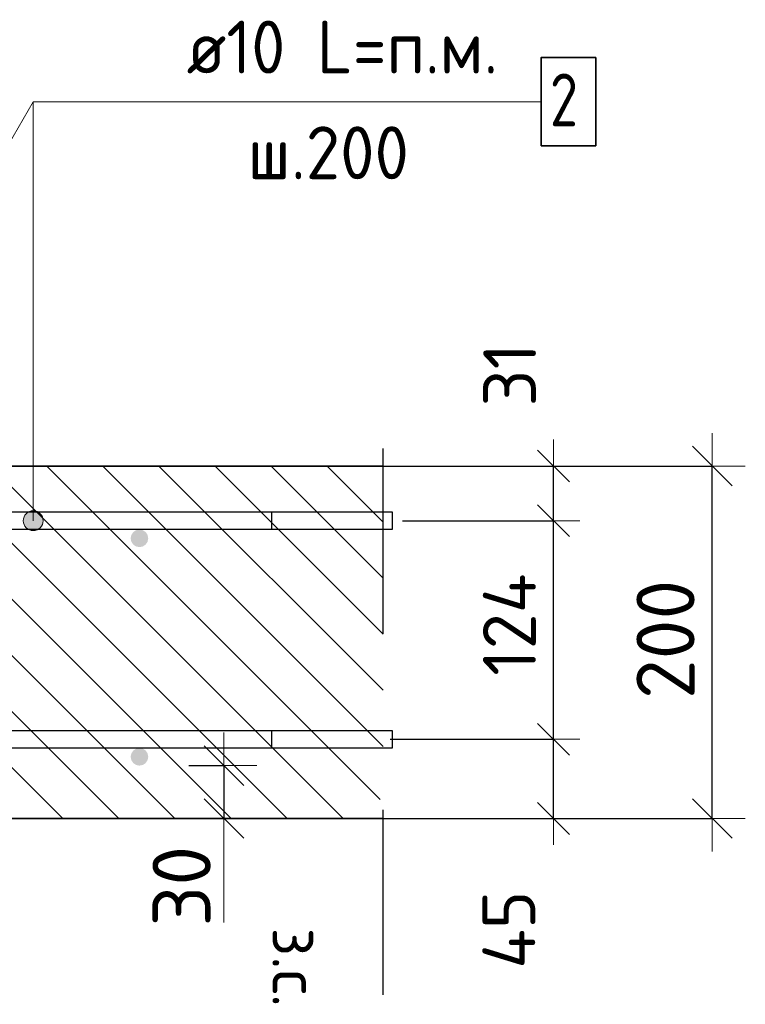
# Model space of a CAD drawing. Header units: metres. Extents: x -38 to 102, y -15 to 21.
# Tile 115 of 229: x 88.849 to 89.26, y -4.401 to -3.843. Entities that reach past the tile are written whole.
import ezdxf

# ---------------------------------------------------------------- set-up
doc = ezdxf.new("R2010")
doc.units = ezdxf.units.M
doc.header["$PDMODE"] = 65
doc.linetypes.add('______4', pattern=[0.135, 0.105, -0.03])
for name, color, linetype, lineweight in [('XR$4$Арм. стержнями верхней зоны', 180, 'Continuous', 35), ('XR$4$Арм. стержнями нижней зоны', 180, 'Continuous', 35), ('XR$4$Арм.стержн. Арматура края', 96, 'Continuous', 35), ('XR$4$ВК__отв в полу 1-2 эт', 220, 'Continuous', 25), ('XR$4$Размерная линия (1)', 7, 'Continuous', 13), ('XR$4$Размерная линия_ общее', 7, 'Continuous', 13), ('XR$6$Арм. стержнями верхней зоны', 180, 'Continuous', 35), ('XR$6$Арм. стержнями нижней зоны', 180, 'Continuous', 35), ('XR$6$Арм.стержн. Арматура края', 96, 'Continuous', 35), ('XR$6$ВК__отв в полу 1-2 эт', 220, 'Continuous', 25), ('XR$6$Размерная линия (1)', 7, 'Continuous', 13), ('XR$6$Размерная линия_ общее', 7, 'Continuous', 13)]:
    doc.layers.add(name, color=color, linetype=linetype, lineweight=lineweight)
doc.styles.add('ISOCPEUR', font='txt')
doc.dimstyles.new('DIMSTYLE_11', dxfattribs={"dimtxt": 0.033, "dimasz": 0.0375, "dimexe": 0, "dimexo": 0, "dimgap": 0.0165, "dimtad": 2, "dimdec": 0, "dimlfac": 1000, "dimrnd": 1, "dimzin": 12, "dimdsep": 46, "dimtxsty": 'ISOCPEUR', "dimblk1": 'ALL_ML_STRICH', "dimblk2": 'ALL_ML_STRICH', "dimsah": 1, "dimcen": 0, "dimclrd": 7, "dimclre": 256, "dimclrt": 7, "dimadec": 0, "dimazin": 0, "dimtfac": 1, "dimtdec": 0, "dimtix": 1, "dimtmove": 2, "dimatfit": 3, "dimfxl": 0, "dimtvp": 1.2, "dimtzin": 0, "dimlwd": 0, "dimlwe": -3, "dimarcsym": 0})
doc.dimstyles.new('DIMSTYLE_12', dxfattribs={"dimtxt": 0.03, "dimasz": 0.03, "dimexe": 0, "dimexo": 0, "dimgap": 0.015, "dimtad": 2, "dimdec": 0, "dimlfac": 1000, "dimrnd": 1, "dimzin": 12, "dimdsep": 46, "dimtxsty": 'ISOCPEUR', "dimblk1": 'ALL_ML_STRICH', "dimblk2": 'ALL_ML_STRICH', "dimsah": 1, "dimcen": 0, "dimclrd": 7, "dimclre": 256, "dimclrt": 7, "dimadec": 0, "dimazin": 0, "dimtfac": 1, "dimtdec": 0, "dimtix": 1, "dimtmove": 2, "dimatfit": 3, "dimfxl": 0, "dimtzin": 0, "dimlwd": 0, "dimlwe": -3, "dimarcsym": 0})
doc.dimstyles.new('DIMSTYLE_14', dxfattribs={"dimtxt": 0.03, "dimasz": 0.03, "dimexe": 0, "dimexo": 0, "dimgap": 0.015, "dimtad": 2, "dimdec": 0, "dimlfac": 1000, "dimrnd": 1, "dimzin": 12, "dimdsep": 46, "dimtxsty": 'ISOCPEUR', "dimblk1": 'ALL_ML_STRICH', "dimblk2": 'ALL_ML_STRICH', "dimsah": 1, "dimcen": 0, "dimclrd": 7, "dimclre": 256, "dimclrt": 7, "dimadec": 0, "dimazin": 0, "dimtfac": 1, "dimtdec": 0, "dimtix": 1, "dimtmove": 2, "dimatfit": 3, "dimfxl": 0, "dimtvp": 1.2, "dimtzin": 0, "dimlwd": 0, "dimlwe": -3, "dimarcsym": 0})
doc.dimstyles.new('DIMSTYLE_8', dxfattribs={"dimtxt": 0.033, "dimasz": 0.0375, "dimexe": 0, "dimexo": 0, "dimgap": 0.0165, "dimtad": 2, "dimdec": 0, "dimlfac": 1000, "dimrnd": 1, "dimzin": 12, "dimdsep": 46, "dimtxsty": 'ISOCPEUR', "dimblk1": 'ALL_ML_STRICH', "dimblk2": 'ALL_ML_STRICH', "dimsah": 1, "dimcen": 0, "dimclrd": 7, "dimclre": 256, "dimclrt": 7, "dimadec": 0, "dimazin": 0, "dimtfac": 1, "dimtdec": 0, "dimtix": 1, "dimtmove": 2, "dimatfit": 3, "dimfxl": 0, "dimtzin": 0, "dimlwd": 0, "dimlwe": -3, "dimarcsym": 0})
pattern_1 = [(135, (0, 0), (-0.031819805, -0.031819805), [0.4, -0.05, 0, -0.05]), (135, (-0.01591, -0.01591), (-0.031819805, -0.031819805), [0.8, -0.1, 0.1, -0.1])]

# ---------------------------------------------------------------- blocks, each defined once
blk = doc.blocks.new('ALL_ML_STRICH')
at = {"color": 0, "linetype": 'ByBlock', "lineweight": -2}
for p, q in [((0, -0.5), (0, 0.5)), ((-0.3, -0.3), (0.3, 0.3)), ((-1, 0), (0.5, 0))]:
    blk.add_line(p, q, dxfattribs=at)
blk = doc.blocks.new('*D311')
at = {"layer": 'DEFPOINTS', "color": 7, "linetype": 'Continuous', "lineweight": 13, "transparency": 33554687}
for p in [(89.03475, -4.09585), (89.03475, -4.29585), (89.24133, -4.29585)]:
    blk.add_point(p, dxfattribs=at)
at = {"layer": 'XR$4$Размерная линия_ общее', "color": 253, "linetype": 'Continuous', "lineweight": -2, "true_color": 0xa0a0a0, "transparency": 33554687}
for p, q in [((89.05475, -4.09585), (89.24133, -4.09585)), ((89.05475, -4.29585), (89.24133, -4.29585))]:
    blk.add_line(p, q, dxfattribs=at)
at = {"layer": 'XR$4$Размерная линия_ общее', "color": 7, "linetype": 'Continuous', "lineweight": -2, "transparency": 33554687}
blk.add_line((89.24133, -4.29585), (89.24133, -4.09585), dxfattribs=at)
at = {"layer": 'XR$4$Размерная линия_ общее', "color": 7, "linetype": 'Continuous', "lineweight": 13, "transparency": 33554687, "xscale": 0.0375, "yscale": 0.0375, "zscale": 0.0375}
for p, rotation in [((89.24133, -4.09585), 90), ((89.24133, -4.29585), 270)]:
    blk.add_blockref('ALL_ML_STRICH', p, dxfattribs=dict(at, rotation=rotation))
at = {"layer": 'XR$4$Размерная линия_ общее', "color": 7, "linetype": 'Continuous', "lineweight": 13, "transparency": 33554687, "insert": (89.21483, -4.1942), "char_height": 0.033, "width": 0.099, "attachment_point": 5, "rotation": 90, "style": 'ISOCPEUR'}
blk.add_mtext('\\A1;{200}', dxfattribs=at)
blk = doc.blocks.new('*D369')
at = {"layer": 'DEFPOINTS', "color": 7, "linetype": 'Continuous', "lineweight": 13, "transparency": 33554687}
for p in [(88.9244, -4.26585), (88.96439, -4.26585), (88.9244, -4.29585)]:
    blk.add_point(p, dxfattribs=at)
at = {"layer": 'XR$4$Размерная линия_ общее', "color": 253, "linetype": 'Continuous', "lineweight": -2, "true_color": 0xa0a0a0, "transparency": 33554687}
for p, q in [((88.9444, -4.26585), (88.96439, -4.26585)), ((88.9444, -4.29585), (88.96439, -4.29585))]:
    blk.add_line(p, q, dxfattribs=at)
at = {"layer": 'XR$4$Размерная линия_ общее', "color": 7, "linetype": 'Continuous', "lineweight": -2, "transparency": 33554687}
blk.add_line((88.96439, -4.26585), (88.96439, -4.29585), dxfattribs=at)
at = {"layer": 'XR$4$Размерная линия_ общее', "color": 7, "linetype": 'Continuous', "lineweight": 13, "transparency": 33554687, "xscale": 0.0375, "yscale": 0.0375, "zscale": 0.0375}
for p, rotation in [((88.96439, -4.26585), 90), ((88.96439, -4.29585), 270)]:
    blk.add_blockref('ALL_ML_STRICH', p, dxfattribs=dict(at, rotation=rotation))
at = {"layer": 'XR$4$Размерная линия_ общее', "color": 7, "linetype": 'Continuous', "lineweight": 13, "transparency": 33554687, "insert": (88.94039, -4.33427), "char_height": 0.033, "width": 0.066, "attachment_point": 5, "rotation": 90, "style": 'ISOCPEUR'}
blk.add_mtext('\\A1;{30}', dxfattribs=at)
at = {"layer": 'XR$4$Размерная линия_ общее', "color": 7, "linetype": 'Continuous', "lineweight": 13, "transparency": 33554687, "insert": (89.01893, -4.35775), "char_height": 0.027, "width": 0.00135, "attachment_point": 1, "rotation": 270, "line_spacing_factor": 0.60241, "style": 'ISOCPEUR'}
blk.add_mtext('з.с.', dxfattribs=at)
blk = doc.blocks.new('*D514')
at = {"layer": 'DEFPOINTS', "color": 7, "linetype": 'Continuous', "lineweight": 13, "transparency": 33554687}
for p in [(89.03864, -4.25085), (89.05149, -4.29585), (89.1513, -4.29585)]:
    blk.add_point(p, dxfattribs=at)
at = {"layer": 'XR$4$Размерная линия (1)', "color": 9, "linetype": 'Continuous', "lineweight": -2, "true_color": 0xc7c7c7, "transparency": 33554687}
for p, q in [((89.05864, -4.25085), (89.1513, -4.25085)), ((89.07149, -4.29585), (89.1513, -4.29585))]:
    blk.add_line(p, q, dxfattribs=at)
at = {"layer": 'XR$4$Размерная линия (1)', "color": 7, "linetype": 'Continuous', "lineweight": -2, "transparency": 33554687}
blk.add_line((89.1513, -4.29585), (89.1513, -4.25085), dxfattribs=at)
at = {"layer": 'XR$4$Размерная линия (1)', "color": 7, "linetype": 'Continuous', "lineweight": 13, "transparency": 33554687, "xscale": 0.03, "yscale": 0.03, "zscale": 0.03}
for p, rotation in [((89.1513, -4.25085), 90), ((89.1513, -4.29585), 270)]:
    blk.add_blockref('ALL_ML_STRICH', p, dxfattribs=dict(at, rotation=rotation))
at = {"layer": 'XR$4$Размерная линия (1)', "color": 7, "linetype": 'Continuous', "lineweight": 13, "transparency": 33554687, "insert": (89.12598, -4.35897), "char_height": 0.03, "width": 0.06, "attachment_point": 5, "rotation": 90, "style": 'ISOCPEUR'}
blk.add_mtext('\\A1;{45}', dxfattribs=at)
blk = doc.blocks.new('*D515')
at = {"layer": 'DEFPOINTS', "color": 7, "linetype": 'Continuous', "lineweight": 13, "transparency": 33554687}
for p in [(89.04566, -4.12685), (89.03864, -4.25085), (89.1513, -4.25085)]:
    blk.add_point(p, dxfattribs=at)
at = {"layer": 'XR$4$Размерная линия (1)', "color": 9, "linetype": 'Continuous', "lineweight": -2, "true_color": 0xc7c7c7, "transparency": 33554687}
for p, q in [((89.06566, -4.12685), (89.1513, -4.12685)), ((89.05864, -4.25085), (89.1513, -4.25085))]:
    blk.add_line(p, q, dxfattribs=at)
at = {"layer": 'XR$4$Размерная линия (1)', "color": 7, "linetype": 'Continuous', "lineweight": -2, "transparency": 33554687}
blk.add_line((89.1513, -4.25085), (89.1513, -4.12685), dxfattribs=at)
at = {"layer": 'XR$4$Размерная линия (1)', "color": 7, "linetype": 'Continuous', "lineweight": 13, "transparency": 33554687, "xscale": 0.03, "yscale": 0.03, "zscale": 0.03}
for p, rotation in [((89.1513, -4.12685), 90), ((89.1513, -4.25085), 270)]:
    blk.add_blockref('ALL_ML_STRICH', p, dxfattribs=dict(at, rotation=rotation))
at = {"layer": 'XR$4$Размерная линия (1)', "color": 7, "linetype": 'Continuous', "lineweight": 13, "transparency": 33554687, "insert": (89.1263, -4.18585), "char_height": 0.03, "width": 0.09, "attachment_point": 5, "rotation": 90, "style": 'ISOCPEUR'}
blk.add_mtext('\\A1;{124}', dxfattribs=at)
blk = doc.blocks.new('*D516')
at = {"layer": 'DEFPOINTS', "color": 7, "linetype": 'Continuous', "lineweight": 13, "transparency": 33554687}
for p in [(89.02779, -4.09585), (89.04566, -4.12685), (89.1513, -4.12685)]:
    blk.add_point(p, dxfattribs=at)
at = {"layer": 'XR$4$Размерная линия (1)', "color": 9, "linetype": 'Continuous', "lineweight": -2, "true_color": 0xc7c7c7, "transparency": 33554687}
for p, q in [((89.04779, -4.09585), (89.1513, -4.09585)), ((89.06566, -4.12685), (89.1513, -4.12685))]:
    blk.add_line(p, q, dxfattribs=at)
at = {"layer": 'XR$4$Размерная линия (1)', "color": 7, "linetype": 'Continuous', "lineweight": -2, "transparency": 33554687}
blk.add_line((89.1513, -4.12685), (89.1513, -4.09585), dxfattribs=at)
at = {"layer": 'XR$4$Размерная линия (1)', "color": 7, "linetype": 'Continuous', "lineweight": 13, "transparency": 33554687, "xscale": 0.03, "yscale": 0.03, "zscale": 0.03}
for p, rotation in [((89.1513, -4.09585), 90), ((89.1513, -4.12685), 270)]:
    blk.add_blockref('ALL_ML_STRICH', p, dxfattribs=dict(at, rotation=rotation))
at = {"layer": 'XR$4$Размерная линия (1)', "color": 7, "linetype": 'Continuous', "lineweight": 13, "transparency": 33554687, "insert": (89.12643, -4.04402), "char_height": 0.03, "width": 0.06, "attachment_point": 5, "rotation": 90, "style": 'ISOCPEUR'}
blk.add_mtext('\\A1;{31}', dxfattribs=at)
blk = doc.blocks.new('*D738')
at = {"layer": 'DEFPOINTS', "color": 7, "linetype": 'Continuous', "lineweight": 13, "transparency": 33554687}
for p in [(89.03475, -4.09585), (89.03475, -4.29585), (89.24133, -4.29585)]:
    blk.add_point(p, dxfattribs=at)
at = {"layer": 'XR$6$Размерная линия_ общее', "color": 253, "linetype": 'Continuous', "lineweight": -2, "true_color": 0xa0a0a0, "transparency": 33554687}
for p, q in [((89.05475, -4.09585), (89.24133, -4.09585)), ((89.05475, -4.29585), (89.24133, -4.29585))]:
    blk.add_line(p, q, dxfattribs=at)
at = {"layer": 'XR$6$Размерная линия_ общее', "color": 7, "linetype": 'Continuous', "lineweight": -2, "transparency": 33554687}
blk.add_line((89.24133, -4.29585), (89.24133, -4.09585), dxfattribs=at)
at = {"layer": 'XR$6$Размерная линия_ общее', "color": 7, "linetype": 'Continuous', "lineweight": 13, "transparency": 33554687, "xscale": 0.0375, "yscale": 0.0375, "zscale": 0.0375}
for p, rotation in [((89.24133, -4.09585), 90), ((89.24133, -4.29585), 270)]:
    blk.add_blockref('ALL_ML_STRICH', p, dxfattribs=dict(at, rotation=rotation))
at = {"layer": 'XR$6$Размерная линия_ общее', "color": 7, "linetype": 'Continuous', "lineweight": 13, "transparency": 33554687, "insert": (89.21483, -4.1942), "char_height": 0.033, "width": 0.099, "attachment_point": 5, "rotation": 90, "style": 'ISOCPEUR'}
blk.add_mtext('\\A1;{200}', dxfattribs=at)
blk = doc.blocks.new('*D756')
at = {"layer": 'DEFPOINTS', "color": 7, "linetype": 'Continuous', "lineweight": 13, "transparency": 33554687}
for p in [(88.9244, -4.26585), (88.96439, -4.26585), (88.9244, -4.29585)]:
    blk.add_point(p, dxfattribs=at)
at = {"layer": 'XR$6$Размерная линия_ общее', "color": 253, "linetype": 'Continuous', "lineweight": -2, "true_color": 0xa0a0a0, "transparency": 33554687}
for p, q in [((88.9444, -4.26585), (88.96439, -4.26585)), ((88.9444, -4.29585), (88.96439, -4.29585))]:
    blk.add_line(p, q, dxfattribs=at)
at = {"layer": 'XR$6$Размерная линия_ общее', "color": 7, "linetype": 'Continuous', "lineweight": -2, "transparency": 33554687}
blk.add_line((88.96439, -4.26585), (88.96439, -4.29585), dxfattribs=at)
at = {"layer": 'XR$6$Размерная линия_ общее', "color": 7, "linetype": 'Continuous', "lineweight": 13, "transparency": 33554687, "xscale": 0.0375, "yscale": 0.0375, "zscale": 0.0375}
for p, rotation in [((88.96439, -4.26585), 90), ((88.96439, -4.29585), 270)]:
    blk.add_blockref('ALL_ML_STRICH', p, dxfattribs=dict(at, rotation=rotation))
at = {"layer": 'XR$6$Размерная линия_ общее', "color": 7, "linetype": 'Continuous', "lineweight": 13, "transparency": 33554687, "insert": (88.94039, -4.33427), "char_height": 0.033, "width": 0.066, "attachment_point": 5, "rotation": 90, "style": 'ISOCPEUR'}
blk.add_mtext('\\A1;{30}', dxfattribs=at)
at = {"layer": 'XR$6$Размерная линия_ общее', "color": 7, "linetype": 'Continuous', "lineweight": 13, "transparency": 33554687, "insert": (89.01893, -4.35775), "char_height": 0.027, "width": 0.00135, "attachment_point": 1, "rotation": 270, "line_spacing_factor": 0.60241, "style": 'ISOCPEUR'}
blk.add_mtext('з.с.', dxfattribs=at)
blk = doc.blocks.new('*D803')
at = {"layer": 'DEFPOINTS', "color": 7, "linetype": 'Continuous', "lineweight": 13, "transparency": 33554687}
for p in [(89.03864, -4.25085), (89.05149, -4.29585), (89.1513, -4.29585)]:
    blk.add_point(p, dxfattribs=at)
at = {"layer": 'XR$6$Размерная линия (1)', "color": 9, "linetype": 'Continuous', "lineweight": -2, "true_color": 0xc7c7c7, "transparency": 33554687}
for p, q in [((89.05864, -4.25085), (89.1513, -4.25085)), ((89.07149, -4.29585), (89.1513, -4.29585))]:
    blk.add_line(p, q, dxfattribs=at)
at = {"layer": 'XR$6$Размерная линия (1)', "color": 7, "linetype": 'Continuous', "lineweight": -2, "transparency": 33554687}
blk.add_line((89.1513, -4.29585), (89.1513, -4.25085), dxfattribs=at)
at = {"layer": 'XR$6$Размерная линия (1)', "color": 7, "linetype": 'Continuous', "lineweight": 13, "transparency": 33554687, "xscale": 0.03, "yscale": 0.03, "zscale": 0.03}
for p, rotation in [((89.1513, -4.25085), 90), ((89.1513, -4.29585), 270)]:
    blk.add_blockref('ALL_ML_STRICH', p, dxfattribs=dict(at, rotation=rotation))
at = {"layer": 'XR$6$Размерная линия (1)', "color": 7, "linetype": 'Continuous', "lineweight": 13, "transparency": 33554687, "insert": (89.12598, -4.35897), "char_height": 0.03, "width": 0.06, "attachment_point": 5, "rotation": 90, "style": 'ISOCPEUR'}
blk.add_mtext('\\A1;{45}', dxfattribs=at)
blk = doc.blocks.new('*D804')
at = {"layer": 'DEFPOINTS', "color": 7, "linetype": 'Continuous', "lineweight": 13, "transparency": 33554687}
for p in [(89.04566, -4.12685), (89.03864, -4.25085), (89.1513, -4.25085)]:
    blk.add_point(p, dxfattribs=at)
at = {"layer": 'XR$6$Размерная линия (1)', "color": 9, "linetype": 'Continuous', "lineweight": -2, "true_color": 0xc7c7c7, "transparency": 33554687}
for p, q in [((89.06566, -4.12685), (89.1513, -4.12685)), ((89.05864, -4.25085), (89.1513, -4.25085))]:
    blk.add_line(p, q, dxfattribs=at)
at = {"layer": 'XR$6$Размерная линия (1)', "color": 7, "linetype": 'Continuous', "lineweight": -2, "transparency": 33554687}
blk.add_line((89.1513, -4.25085), (89.1513, -4.12685), dxfattribs=at)
at = {"layer": 'XR$6$Размерная линия (1)', "color": 7, "linetype": 'Continuous', "lineweight": 13, "transparency": 33554687, "xscale": 0.03, "yscale": 0.03, "zscale": 0.03}
for p, rotation in [((89.1513, -4.12685), 90), ((89.1513, -4.25085), 270)]:
    blk.add_blockref('ALL_ML_STRICH', p, dxfattribs=dict(at, rotation=rotation))
at = {"layer": 'XR$6$Размерная линия (1)', "color": 7, "linetype": 'Continuous', "lineweight": 13, "transparency": 33554687, "insert": (89.1263, -4.18585), "char_height": 0.03, "width": 0.09, "attachment_point": 5, "rotation": 90, "style": 'ISOCPEUR'}
blk.add_mtext('\\A1;{124}', dxfattribs=at)
blk = doc.blocks.new('*D805')
at = {"layer": 'DEFPOINTS', "color": 7, "linetype": 'Continuous', "lineweight": 13, "transparency": 33554687}
for p in [(89.02779, -4.09585), (89.04566, -4.12685), (89.1513, -4.12685)]:
    blk.add_point(p, dxfattribs=at)
at = {"layer": 'XR$6$Размерная линия (1)', "color": 9, "linetype": 'Continuous', "lineweight": -2, "true_color": 0xc7c7c7, "transparency": 33554687}
for p, q in [((89.04779, -4.09585), (89.1513, -4.09585)), ((89.06566, -4.12685), (89.1513, -4.12685))]:
    blk.add_line(p, q, dxfattribs=at)
at = {"layer": 'XR$6$Размерная линия (1)', "color": 7, "linetype": 'Continuous', "lineweight": -2, "transparency": 33554687}
blk.add_line((89.1513, -4.12685), (89.1513, -4.09585), dxfattribs=at)
at = {"layer": 'XR$6$Размерная линия (1)', "color": 7, "linetype": 'Continuous', "lineweight": 13, "transparency": 33554687, "xscale": 0.03, "yscale": 0.03, "zscale": 0.03}
for p, rotation in [((89.1513, -4.09585), 90), ((89.1513, -4.12685), 270)]:
    blk.add_blockref('ALL_ML_STRICH', p, dxfattribs=dict(at, rotation=rotation))
at = {"layer": 'XR$6$Размерная линия (1)', "color": 7, "linetype": 'Continuous', "lineweight": 13, "transparency": 33554687, "insert": (89.12643, -4.04402), "char_height": 0.03, "width": 0.06, "attachment_point": 5, "rotation": 90, "style": 'ISOCPEUR'}
blk.add_mtext('\\A1;{31}', dxfattribs=at)

msp = doc.modelspace()

# ---------------------------------------------------------------- hatches: boundary and pattern name
at = {"linetype": 'Continuous', "lineweight": 13, "transparency": 33554687}
h = msp.add_hatch(dxfattribs=at)
h.set_pattern_fill('__________540', scale=0.015, style=0, pattern_type=2)
h.set_pattern_definition(pattern_1)
h.paths.add_polyline_path([(88.46635, -4.09585), (88.46635, -4.29585), (89.05475, -4.29585), (89.05475, -4.09585)], flags=0)
h = msp.add_hatch(dxfattribs=at)
h.set_pattern_fill('__________540', scale=0.015, style=0, pattern_type=2)
h.set_pattern_definition(pattern_1)
h.paths.add_polyline_path([(88.46635, -4.09585), (88.46635, -4.29585), (89.05475, -4.29585), (89.05475, -4.09585)], flags=0)
at = {"layer": 'XR$4$Арм. стержнями верхней зоны', "linetype": 'Continuous', "lineweight": 13, "transparency": 33554687}
for points in [[(88.85904, -4.12201), (88.85341, -4.12201), (88.85139, -4.12403)], [(88.85904, -4.12201), (88.85139, -4.12403), (88.86106, -4.12403)], [(88.85341, -4.12201), (88.85904, -4.12201), (88.85622, -4.12122)], [(88.86106, -4.12403), (88.85139, -4.12403), (88.8506, -4.12685)], [(88.86106, -4.12403), (88.8506, -4.12685), (88.86185, -4.12685)], [(88.86185, -4.12685), (88.8506, -4.12685), (88.85139, -4.12966)], [(88.86185, -4.12685), (88.85139, -4.12966), (88.86106, -4.12966)], [(88.86106, -4.12966), (88.85139, -4.12966), (88.85341, -4.13168)], [(88.86106, -4.12966), (88.85341, -4.13168), (88.85904, -4.13168)], [(88.85904, -4.13168), (88.85341, -4.13168), (88.85622, -4.13247)]]:
    msp.add_hatch(color=7, dxfattribs=at).paths.add_polyline_path(points)
at = {"layer": 'XR$4$Арм. стержнями верхней зоны', "linetype": 'Continuous', "lineweight": 50, "transparency": 33554687}
msp.add_hatch(color=4, dxfattribs=at).paths.add_polyline_path([(88.92147, -4.13685), (88.92109, -4.13493), (88.92001, -4.13331), (88.91839, -4.13223), (88.91647, -4.13185), (88.91456, -4.13223), (88.91294, -4.13331), (88.91186, -4.13493), (88.91147, -4.13685), (88.91186, -4.13876), (88.91294, -4.14038), (88.91456, -4.14147), (88.91647, -4.14185), (88.91839, -4.14147), (88.92001, -4.14038), (88.92109, -4.13876)])
at = {"layer": 'XR$4$Арм. стержнями нижней зоны', "linetype": 'Continuous', "lineweight": 50, "transparency": 33554687}
msp.add_hatch(color=4, dxfattribs=at).paths.add_polyline_path([(88.92147, -4.26085), (88.92109, -4.25893), (88.92001, -4.25731), (88.91839, -4.25623), (88.91647, -4.25585), (88.91456, -4.25623), (88.91294, -4.25731), (88.91186, -4.25893), (88.91147, -4.26085), (88.91186, -4.26276), (88.91294, -4.26438), (88.91456, -4.26547), (88.91647, -4.26585), (88.91839, -4.26547), (88.92001, -4.26438), (88.92109, -4.26276)])
at = {"layer": 'XR$6$Арм. стержнями верхней зоны', "linetype": 'Continuous', "lineweight": 13, "transparency": 33554687}
for points in [[(88.85904, -4.12201), (88.85341, -4.12201), (88.85139, -4.12403)], [(88.85904, -4.12201), (88.85139, -4.12403), (88.86106, -4.12403)], [(88.85341, -4.12201), (88.85904, -4.12201), (88.85622, -4.12122)], [(88.86106, -4.12403), (88.85139, -4.12403), (88.8506, -4.12685)], [(88.86106, -4.12403), (88.8506, -4.12685), (88.86185, -4.12685)], [(88.86185, -4.12685), (88.8506, -4.12685), (88.85139, -4.12966)], [(88.86185, -4.12685), (88.85139, -4.12966), (88.86106, -4.12966)], [(88.86106, -4.12966), (88.85139, -4.12966), (88.85341, -4.13168)], [(88.86106, -4.12966), (88.85341, -4.13168), (88.85904, -4.13168)], [(88.85904, -4.13168), (88.85341, -4.13168), (88.85622, -4.13247)]]:
    msp.add_hatch(color=7, dxfattribs=at).paths.add_polyline_path(points)
at = {"layer": 'XR$6$Арм. стержнями верхней зоны', "linetype": 'Continuous', "lineweight": 50, "transparency": 33554687}
msp.add_hatch(color=4, dxfattribs=at).paths.add_polyline_path([(88.92147, -4.13685), (88.92109, -4.13493), (88.92001, -4.13331), (88.91839, -4.13223), (88.91647, -4.13185), (88.91456, -4.13223), (88.91294, -4.13331), (88.91186, -4.13493), (88.91147, -4.13685), (88.91186, -4.13876), (88.91294, -4.14038), (88.91456, -4.14147), (88.91647, -4.14185), (88.91839, -4.14147), (88.92001, -4.14038), (88.92109, -4.13876)])
at = {"layer": 'XR$6$Арм. стержнями нижней зоны', "linetype": 'Continuous', "lineweight": 50, "transparency": 33554687}
msp.add_hatch(color=4, dxfattribs=at).paths.add_polyline_path([(88.92147, -4.26085), (88.92109, -4.25893), (88.92001, -4.25731), (88.91839, -4.25623), (88.91647, -4.25585), (88.91456, -4.25623), (88.91294, -4.25731), (88.91186, -4.25893), (88.91147, -4.26085), (88.91186, -4.26276), (88.91294, -4.26438), (88.91456, -4.26547), (88.91647, -4.26585), (88.91839, -4.26547), (88.92001, -4.26438), (88.92109, -4.26276)])

# ---------------------------------------------------------------- linework, layer by layer
at = {"color": 7, "linetype": '______4', "lineweight": 25, "transparency": 33554687}
msp.add_line((89.05475, -4.39585), (89.05475, -3.99585), dxfattribs=at)
msp.add_line((89.05475, -4.39585), (89.05475, -3.99585), dxfattribs=at)
at = {"color": 7, "linetype": 'Continuous', "lineweight": 35, "transparency": 33554687}
for p, q in [((89.05475, -4.09585), (88.46635, -4.09585)), ((89.05475, -4.09585), (88.46635, -4.09585)), ((88.71635, -4.29585), (89.05475, -4.29585)), ((88.71635, -4.29585), (89.05475, -4.29585))]:
    msp.add_line(p, q, dxfattribs=at)
at = {"color": 7, "linetype": 'Continuous', "lineweight": 13, "transparency": 33554687}
msp.add_line((88.96439, -4.29585), (88.96439, -4.35485), dxfattribs=at)
msp.add_line((88.96439, -4.29585), (88.96439, -4.35485), dxfattribs=at)
at = {"layer": 'XR$4$Арм. стержнями верхней зоны', "color": 7, "linetype": 'Continuous', "lineweight": 13, "transparency": 33554687}
for p, q in [((88.85622, -3.88904), (89.14422, -3.88904)), ((88.85622, -3.88904), (88.85622, -4.12685)), ((88.85622, -4.12122), (88.85622, -4.12122)), ((88.8506, -4.12685), (88.8506, -4.12685)), ((88.86185, -4.12685), (88.86185, -4.12685)), ((88.85622, -4.13247), (88.85622, -4.13247))]:
    msp.add_line(p, q, dxfattribs=at)
at = {"layer": 'XR$4$Арм. стержнями верхней зоны', "color": 7, "linetype": 'Continuous', "lineweight": 35, "transparency": 33554687}
msp.add_lwpolyline([(89.14422, -3.91404), (89.17522, -3.91404), (89.17522, -3.86404), (89.14422, -3.86404), (89.14422, -3.91404)], dxfattribs=at)
at = {"layer": 'XR$4$Арм. стержнями верхней зоны', "color": 4, "linetype": 'Continuous', "lineweight": 25, "transparency": 33554687}
msp.add_lwpolyline([(88.49135, -4.12185), (89.05975, -4.12185), (89.05975, -4.13185), (88.49135, -4.13185), (88.49135, -4.12185)], dxfattribs=at)
at = {"layer": 'XR$4$Арм. стержнями верхней зоны', "color": 7, "linetype": 'Continuous', "lineweight": 13, "transparency": 33554687}
msp.add_circle((88.85622, -4.12685), 0.00563, dxfattribs=at)
at = {"layer": 'XR$4$Арм. стержнями нижней зоны', "color": 4, "linetype": 'Continuous', "lineweight": 25, "transparency": 33554687}
msp.add_lwpolyline([(88.49135, -4.24585), (89.05975, -4.24585), (89.05975, -4.25585), (88.49135, -4.25585), (88.49135, -4.24585)], dxfattribs=at)
at = {"layer": 'XR$4$Арм.стержн. Арматура края', "color": 4, "linetype": 'Continuous', "lineweight": 25, "transparency": 33554687}
for points in [[(88.51992, -4.12185), (88.99135, -4.12185), (88.99135, -4.13185), (88.52061, -4.13185)], [(88.52061, -4.24585), (88.99135, -4.24585), (88.99135, -4.25585)], [(88.99135, -4.25585), (88.51992, -4.25585)]]:
    msp.add_lwpolyline(points, dxfattribs=at)
at = {"layer": 'XR$4$ВК__отв в полу 1-2 эт', "color": 7, "linetype": 'Continuous', "lineweight": 13, "transparency": 33554687}
msp.add_line((88.71647, -4.13085), (88.85622, -3.88904), dxfattribs=at)
at = {"layer": 'XR$6$Арм. стержнями верхней зоны', "color": 7, "linetype": 'Continuous', "lineweight": 13, "transparency": 33554687}
for p, q in [((88.85622, -3.88904), (89.14422, -3.88904)), ((88.85622, -3.88904), (88.85622, -4.12685)), ((88.85622, -4.12122), (88.85622, -4.12122)), ((88.8506, -4.12685), (88.8506, -4.12685)), ((88.86185, -4.12685), (88.86185, -4.12685)), ((88.85622, -4.13247), (88.85622, -4.13247))]:
    msp.add_line(p, q, dxfattribs=at)
at = {"layer": 'XR$6$Арм. стержнями верхней зоны', "color": 7, "linetype": 'Continuous', "lineweight": 35, "transparency": 33554687}
msp.add_lwpolyline([(89.14422, -3.91404), (89.17522, -3.91404), (89.17522, -3.86404), (89.14422, -3.86404), (89.14422, -3.91404)], dxfattribs=at)
at = {"layer": 'XR$6$Арм. стержнями верхней зоны', "color": 4, "linetype": 'Continuous', "lineweight": 25, "transparency": 33554687}
msp.add_lwpolyline([(88.49135, -4.12185), (89.05975, -4.12185), (89.05975, -4.13185), (88.49135, -4.13185), (88.49135, -4.12185)], dxfattribs=at)
at = {"layer": 'XR$6$Арм. стержнями верхней зоны', "color": 7, "linetype": 'Continuous', "lineweight": 13, "transparency": 33554687}
msp.add_circle((88.85622, -4.12685), 0.00563, dxfattribs=at)
at = {"layer": 'XR$6$Арм. стержнями нижней зоны', "color": 4, "linetype": 'Continuous', "lineweight": 25, "transparency": 33554687}
msp.add_lwpolyline([(88.49135, -4.24585), (89.05975, -4.24585), (89.05975, -4.25585), (88.49135, -4.25585), (88.49135, -4.24585)], dxfattribs=at)
at = {"layer": 'XR$6$Арм.стержн. Арматура края', "color": 4, "linetype": 'Continuous', "lineweight": 25, "transparency": 33554687}
for points in [[(88.51992, -4.12185), (88.99135, -4.12185), (88.99135, -4.13185), (88.52061, -4.13185)], [(88.52061, -4.24585), (88.99135, -4.24585), (88.99135, -4.25585)], [(88.99135, -4.25585), (88.51992, -4.25585)]]:
    msp.add_lwpolyline(points, dxfattribs=at)
at = {"layer": 'XR$6$ВК__отв в полу 1-2 эт', "color": 7, "linetype": 'Continuous', "lineweight": 13, "transparency": 33554687}
msp.add_line((88.71647, -4.13085), (88.85622, -3.88904), dxfattribs=at)

# ---------------------------------------------------------------- texts
at = {"layer": 'XR$4$Арм. стержнями верхней зоны', "color": 7, "linetype": 'Continuous', "lineweight": 25, "transparency": 33554687, "char_height": 0.03, "attachment_point": 7, "style": 'ISOCPEUR'}
for s, insert, width in [('\\W0.94;ø10 L=п.м.', (88.94322, -3.87304), 0.1999832), ('\\W0.78;2', (89.14922, -3.90304), 0.0326407), ('\\W0.95;ш.200 ', (88.97772, -3.93304), 0.1311997)]:
    msp.add_mtext(s, dxfattribs=dict(at, insert=insert, width=width))
at = {"layer": 'XR$6$Арм. стержнями верхней зоны', "color": 7, "linetype": 'Continuous', "lineweight": 25, "transparency": 33554687, "char_height": 0.03, "attachment_point": 7, "style": 'ISOCPEUR'}
for s, insert, width in [('\\W0.94;ø10 L=п.м.', (88.94322, -3.87304), 0.1999832), ('\\W0.78;2', (89.14922, -3.90304), 0.0326407), ('\\W0.95;ш.200 ', (88.97772, -3.93304), 0.1311997)]:
    msp.add_mtext(s, dxfattribs=dict(at, insert=insert, width=width))

# ---------------------------------------------------------------- dimensions: what is measured, and where the dimension line sits
at = {"layer": 'XR$4$Размерная линия (1)', "color": 7, "linetype": 'Continuous', "lineweight": 13, "transparency": 33554687}
for base, p1, p2, dimstyle, picture, middle in [((89.1513, -4.09585), (89.06566, -4.12685), (89.04779, -4.09585), 'DIMSTYLE_14', '*D516', (89.12643, -4.04402)), ((89.1513, -4.12685), (89.05864, -4.25085), (89.06566, -4.12685), 'DIMSTYLE_12', '*D515', (89.1263, -4.18585)), ((89.1513, -4.25085), (89.07149, -4.29585), (89.05864, -4.25085), 'DIMSTYLE_14', '*D514', (89.12598, -4.35897))]:
    dim = msp.add_linear_dim(base=base, p1=p1, p2=p2, angle=90, dimstyle=dimstyle, override={"dimpost": '<>', "dimclrd": 7, "dimclre": 9, "dimclrt": 7, "dimlwd": 0, "dimlwe": 65533}, dxfattribs=at)
    dim.commit()
    dim.dimension.update_dxf_attribs({"geometry": picture, "text_midpoint": middle, "dimtype": 160})
at = {"layer": 'XR$4$Размерная линия_ общее', "color": 7, "linetype": 'Continuous', "lineweight": 13, "transparency": 33554687}
dim = msp.add_linear_dim(base=(89.24133, -4.09585), p1=(89.05475, -4.29585), p2=(89.05475, -4.09585), angle=90, dimstyle='DIMSTYLE_8', override={"dimpost": '<>', "dimclrd": 7, "dimclre": 253, "dimclrt": 7, "dimlwd": 0, "dimlwe": 65533}, dxfattribs=at)
dim.commit()
dim.dimension.update_dxf_attribs({"geometry": '*D311', "text_midpoint": (89.21483, -4.1942), "dimtype": 160})
dim = msp.add_linear_dim(base=(88.96439, -4.29585), p1=(88.9444, -4.26585), p2=(88.9444, -4.29585), angle=270, text='<>\\Xз.с.', dimstyle='DIMSTYLE_11', override={"dimpost": '<>', "dimclrd": 7, "dimclre": 253, "dimclrt": 7, "dimlwd": 0, "dimlwe": 65533}, dxfattribs=at)
dim.commit()
dim.dimension.update_dxf_attribs({"geometry": '*D369', "text_midpoint": (88.94039, -4.33427), "dimtype": 160})
at = {"layer": 'XR$6$Размерная линия (1)', "color": 7, "linetype": 'Continuous', "lineweight": 13, "transparency": 33554687}
for base, p1, p2, dimstyle, picture, middle in [((89.1513, -4.09585), (89.06566, -4.12685), (89.04779, -4.09585), 'DIMSTYLE_14', '*D805', (89.12643, -4.04402)), ((89.1513, -4.12685), (89.05864, -4.25085), (89.06566, -4.12685), 'DIMSTYLE_12', '*D804', (89.1263, -4.18585)), ((89.1513, -4.25085), (89.07149, -4.29585), (89.05864, -4.25085), 'DIMSTYLE_14', '*D803', (89.12598, -4.35897))]:
    dim = msp.add_linear_dim(base=base, p1=p1, p2=p2, angle=90, dimstyle=dimstyle, override={"dimpost": '<>', "dimclrd": 7, "dimclre": 9, "dimclrt": 7, "dimlwd": 0, "dimlwe": 65533}, dxfattribs=at)
    dim.commit()
    dim.dimension.update_dxf_attribs({"geometry": picture, "text_midpoint": middle, "dimtype": 160})
at = {"layer": 'XR$6$Размерная линия_ общее', "color": 7, "linetype": 'Continuous', "lineweight": 13, "transparency": 33554687}
dim = msp.add_linear_dim(base=(89.24133, -4.09585), p1=(89.05475, -4.29585), p2=(89.05475, -4.09585), angle=90, dimstyle='DIMSTYLE_8', override={"dimpost": '<>', "dimclrd": 7, "dimclre": 253, "dimclrt": 7, "dimlwd": 0, "dimlwe": 65533}, dxfattribs=at)
dim.commit()
dim.dimension.update_dxf_attribs({"geometry": '*D738', "text_midpoint": (89.21483, -4.1942), "dimtype": 160})
dim = msp.add_linear_dim(base=(88.96439, -4.29585), p1=(88.9444, -4.26585), p2=(88.9444, -4.29585), angle=270, text='<>\\Xз.с.', dimstyle='DIMSTYLE_11', override={"dimpost": '<>', "dimclrd": 7, "dimclre": 253, "dimclrt": 7, "dimlwd": 0, "dimlwe": 65533}, dxfattribs=at)
dim.commit()
dim.dimension.update_dxf_attribs({"geometry": '*D756', "text_midpoint": (88.94039, -4.33427), "dimtype": 160})

doc.saveas('drawing.dxf')
